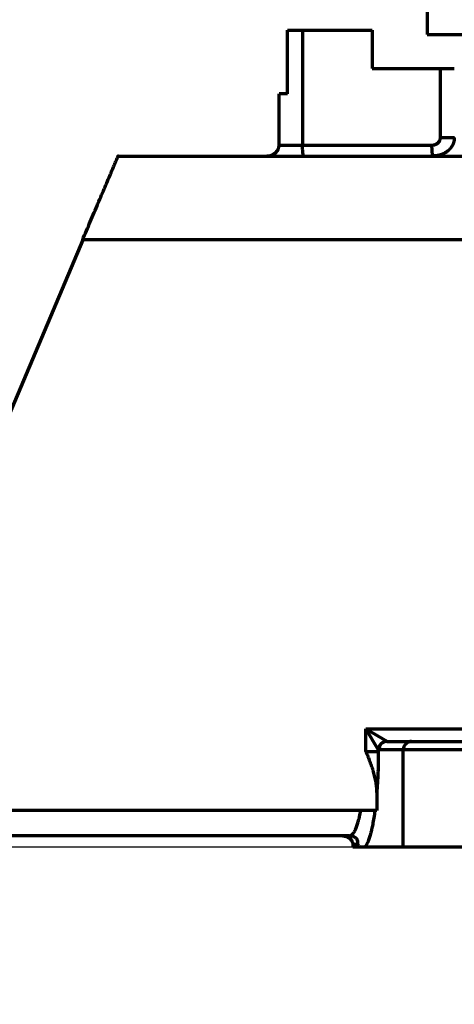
# Model space of a CAD drawing. Header units: millimetres. Extents: x -170 to 6906, y -2212 to 4257.
# Tile 236 of 256: x 4311 to 4413, y 1841 to 2073. Entities that reach past the tile are written whole.
import ezdxf

# ---------------------------------------------------------------- set-up
doc = ezdxf.new("R2010")
doc.units = ezdxf.units.MM
doc.layers.add('1', color=7, linetype='Continuous', true_color=0xffffff)
doc.styles.add('PC_TEXTSTYLE', font='ISOCP.SHX', dxfattribs={"width": 0.707, "bigfont": 'GBCBIG.SHX'})
doc.dimstyles.new('GB_DIMSTYLE', dxfattribs={"dimtxt": 50, "dimasz": 40, "dimexe": 1, "dimexo": 0, "dimgap": 1.5, "dimtad": 1, "dimdec": 1, "dimdsep": 46, "dimtxsty": 'PC_TEXTSTYLE', "dimcen": 0, "dimclrd": 256, "dimclrt": 3, "dimadec": 1, "dimazin": 2, "dimtp": 0.1, "dimtm": 0.1, "dimtfac": 0.71, "dimtdec": 1, "dimtmove": 0, "dimatfit": 3, "dimfxl": 1, "dimtfill": 1, "dimarcsym": 0})

# ---------------------------------------------------------------- blocks, each defined once
blk = doc.blocks.new('*D31')
at = {"color": 0, "lineweight": -2, "transparency": 16777216}
for p, q in [((4751.82, 2404.86), (2648.79, 2404.86)), ((4499.54, 1877.86), (2648.79, 1877.86))]:
    blk.add_line(p, q, dxfattribs=at)
at = {"lineweight": -2, "transparency": 16777216}
blk.add_line((2649.79, 2364.86), (2649.79, 1917.86), dxfattribs=at)
at = {"lineweight": 18, "transparency": 16777216}
for points in [[(2643.12, 2364.86), (2656.45, 2364.86), (2649.79, 2404.86)], [(2643.12, 1917.86), (2656.45, 1917.86), (2649.79, 1877.86)]]:
    blk.add_solid(points, dxfattribs=at)
at = {"layer": 'Defpoints', "color": 0, "lineweight": 18, "transparency": 16777216}
for p in [(4751.82, 2404.86), (2649.79, 1877.86), (4499.54, 1877.86)]:
    blk.add_point(p, dxfattribs=at)
at = {"color": 3, "lineweight": 18, "transparency": 16777216, "insert": (2623.28, 2141.36), "char_height": 50, "attachment_point": 5, "rotation": 90, "style": 'PC_TEXTSTYLE', "bg_fill": 3, "box_fill_scale": 1.1, "bg_fill_color": 256, "bg_fill_true_color": 13158600, "bg_fill_transparency": 0}
blk.add_mtext('527', dxfattribs=at)
blk = doc.blocks.new('*D35')
at = {"color": 0, "lineweight": -2, "transparency": 16777216}
for p, q in [((2903.58, 2536.83), (2903.58, 628.33)), ((4601.97, 1836.27), (4601.97, 628.33))]:
    blk.add_line(p, q, dxfattribs=at)
at = {"lineweight": -2, "transparency": 16777216}
blk.add_line((2943.58, 629.33), (4561.97, 629.33), dxfattribs=at)
at = {"lineweight": 18, "transparency": 16777216}
for points in [[(2943.58, 636), (2943.58, 622.66), (2903.58, 629.33)], [(4561.97, 636), (4561.97, 622.66), (4601.97, 629.33)]]:
    blk.add_solid(points, dxfattribs=at)
at = {"layer": 'Defpoints', "color": 0, "lineweight": 18, "transparency": 16777216}
for p in [(2903.58, 2536.83), (4601.97, 1836.27), (4601.97, 629.33)]:
    blk.add_point(p, dxfattribs=at)
at = {"color": 3, "lineweight": 18, "transparency": 16777216, "insert": (3752.78, 655.83), "char_height": 50, "attachment_point": 5, "style": 'PC_TEXTSTYLE', "bg_fill": 3, "box_fill_scale": 1.1, "bg_fill_color": 256, "bg_fill_true_color": 13158600, "bg_fill_transparency": 0}
blk.add_mtext('1698.4', dxfattribs=at)

msp = doc.modelspace()

# ---------------------------------------------------------------- linework, layer by layer
at = {"lineweight": 18}
for centre, radius, start, end in [((4755.3, 2404.86), 1852.47, 311.27438, 162.6537), ((4461.59, 2048.25), 775.69, 249.72699, 9.26252)]:
    msp.add_arc(centre, radius, start, end, dxfattribs=at)
at = {"layer": '1', "color": 0, "linetype": 'Continuous', "lineweight": 70}
for p, q in [((4406.82, 2075.86), (4406.82, 2069.86)), ((4373.82, 2070.86), (4377.35, 2070.86)), ((4373.82, 2055.86), (4373.82, 2070.86)), ((4377.35, 2070.86), (4393.82, 2070.86)), ((4377.35, 2070.86), (4377.35, 2043.74)), ((4393.82, 2070.86), (4393.82, 2061.86)), ((4406.82, 2069.86), (4795.45, 2069.86)), ((4393.82, 2061.86), (4409.91, 2061.86)), ((4409.91, 2061.86), (4413.2, 2061.86)), ((4409.91, 2045.46), (4409.91, 2061.86)), ((4373.82, 2055.86), (4371.82, 2055.86)), ((4371.82, 2043.74), (4371.82, 2055.86)), ((4371.82, 2043.74), (4377.35, 2043.74)), ((4377.35, 2043.74), (4407.92, 2043.74)), ((4333.79, 2041.16), (4437.25, 2041.16)), ((4325.42, 2021.38), (4274.26, 1900.5)), ((4437.25, 2021.38), (4325.42, 2021.38)), ((4392.29, 1900.5), (4392.29, 1905.86)), ((4395.25, 1900.92), (4392.29, 1905.86)), ((4392.29, 1905.86), (4439.79, 1905.86)), ((4392.29, 1905.86), (4397.23, 1902.9)), ((4397.35, 1902.86), (4403.12, 1902.86)), ((4403.12, 1902.86), (4418.38, 1902.86)), ((4392.29, 1900.5), (4395.25, 1900.5)), ((4395.25, 1900.92), (4395.25, 1900.5)), ((4401.15, 1900.86), (4395.37, 1900.86)), ((4417.85, 1900.86), (4401.15, 1900.86)), ((4401.15, 1877.86), (4401.15, 1900.86)), ((4394.86, 1890.61), (4394.86, 1886.53)), ((4394.86, 1886.53), (4307.26, 1886.53)), ((4388.48, 1880.54), (4265.82, 1880.54)), ((4389.21, 1878.55), (4390.42, 1878.55)), ((4390.86, 1877.86), (4389.22, 1877.86)), ((4401.15, 1877.86), (4392.05, 1877.86)), ((4417.85, 1877.86), (4401.15, 1877.86))]:
    msp.add_line(p, q, dxfattribs=at)
for centre, major_axis, ratio, start_param, end_param in [((4397.23, 1900.92), (1.41, 1.41), 0.977072, 0.796994, 2.344598), ((4397.35, 1900.86), (0, 2), 0.988262, 0, 1.570796), ((4403.12, 1900.86), (0, 2), 0.984583, 0, 1.570796)]:
    msp.add_ellipse(centre, major_axis=major_axis, ratio=ratio, start_param=start_param, end_param=end_param, dxfattribs=at)
for points, degree in [([(4407.92, 2043.74), (4408.74, 2043.74), (4409.91, 2044.75), (4409.91, 2045.46)], 2), ([(4397.23, 1902.9), (4397.27, 1902.87), (4397.31, 1902.86), (4397.35, 1902.86)], 3), ([(4395.37, 1900.86), (4395.33, 1900.86), (4395.29, 1900.88), (4395.25, 1900.92)], 3), ([(4389.21, 1878.55), (4389.22, 1878.32), (4389.22, 1878.09), (4389.22, 1877.86)], 3)]:
    msp.add_open_spline(points, degree=degree, dxfattribs=at)
for points, knots in [([(4413.2, 2045.46), (4413.2, 2045.45), (4413.2, 2045.43), (4413.2, 2045.4), (4413.2, 2045.37), (4413.2, 2045.34), (4413.19, 2045.31), (4413.19, 2045.28), (4413.19, 2045.25), (4413.19, 2045.22), (4413.19, 2045.19), (4413.18, 2045.16), (4413.18, 2045.13), (4413.18, 2045.09), (4413.18, 2045.06), (4413.17, 2045.03), (4413.17, 2045), (4413.16, 2044.97), (4413.16, 2044.93), (4413.16, 2044.9), (4413.15, 2044.87), (4413.14, 2044.84), (4413.14, 2044.8), (4413.13, 2044.77), (4413.13, 2044.74), (4413.12, 2044.7), (4413.11, 2044.67), (4413.1, 2044.63), (4413.1, 2044.6), (4413.09, 2044.56), (4413.08, 2044.53), (4413.07, 2044.5), (4413.06, 2044.46), (4413.05, 2044.42), (4413.04, 2044.39), (4413.03, 2044.35), (4413.02, 2044.32), (4413.01, 2044.28), (4413, 2044.25), (4412.98, 2044.21), (4412.97, 2044.17), (4412.96, 2044.14), (4412.94, 2044.1), (4412.93, 2044.06), (4412.91, 2044.03), (4412.9, 2043.99), (4412.88, 2043.95), (4412.87, 2043.92), (4412.85, 2043.88), (4412.83, 2043.84), (4412.81, 2043.8), (4412.8, 2043.77), (4412.78, 2043.73), (4412.76, 2043.69), (4412.74, 2043.65), (4412.72, 2043.62), (4412.7, 2043.58), (4412.68, 2043.54), (4412.65, 2043.5), (4412.63, 2043.46), (4412.61, 2043.43), (4412.58, 2043.39), (4412.56, 2043.35), (4412.53, 2043.31), (4412.51, 2043.27), (4412.48, 2043.23), (4412.45, 2043.2), (4412.43, 2043.16), (4412.4, 2043.12), (4412.37, 2043.08), (4412.34, 2043.04), (4412.31, 2043.01), (4412.28, 2042.97), (4412.25, 2042.93), (4412.22, 2042.89), (4412.18, 2042.85), (4412.15, 2042.82), (4412.12, 2042.78), (4412.08, 2042.74), (4412.05, 2042.71), (4412.01, 2042.67), (4411.97, 2042.63), (4411.93, 2042.59), (4411.9, 2042.56), (4411.86, 2042.52), (4411.82, 2042.49), (4411.78, 2042.45), (4411.74, 2042.41), (4411.7, 2042.38), (4411.65, 2042.34), (4411.61, 2042.31), (4411.57, 2042.27), (4411.52, 2042.24), (4411.48, 2042.21), (4411.43, 2042.17), (4411.39, 2042.14), (4411.34, 2042.1), (4411.29, 2042.07), (4411.24, 2042.04), (4411.19, 2042.01), (4411.14, 2041.98), (4411.09, 2041.95), (4411.04, 2041.91), (4410.99, 2041.88), (4410.94, 2041.85), (4410.89, 2041.82), (4410.83, 2041.8), (4410.78, 2041.77), (4410.72, 2041.74), (4410.67, 2041.71), (4410.61, 2041.68), (4410.55, 2041.66), (4410.5, 2041.63), (4410.44, 2041.61), (4410.38, 2041.58), (4410.32, 2041.56), (4410.26, 2041.54), (4410.2, 2041.51), (4410.14, 2041.49), (4410.08, 2041.47), (4410.02, 2041.45), (4409.96, 2041.43), (4409.9, 2041.41), (4409.83, 2041.39), (4409.77, 2041.37), (4409.71, 2041.35), (4409.64, 2041.34), (4409.58, 2041.32), (4409.51, 2041.3), (4409.45, 2041.29), (4409.38, 2041.28), (4409.31, 2041.26), (4409.25, 2041.25), (4409.18, 2041.24), (4409.12, 2041.23), (4409.05, 2041.22), (4408.98, 2041.21), (4408.91, 2041.2), (4408.85, 2041.19), (4408.78, 2041.18), (4408.71, 2041.18), (4408.64, 2041.17), (4408.57, 2041.17), (4408.5, 2041.17), (4408.44, 2041.16), (4408.37, 2041.16), (4408.3, 2041.16), (4408.25, 2041.16), (4408.23, 2041.16)], [0, 0, 0, 0, 0.003999, 0.008026, 0.01208, 0.016164, 0.020275, 0.024416, 0.028586, 0.032785, 0.037015, 0.041274, 0.045563, 0.049883, 0.054234, 0.058616, 0.06303, 0.067476, 0.071953, 0.076463, 0.081006, 0.085581, 0.09019, 0.094833, 0.09951, 0.104221, 0.108966, 0.113747, 0.118562, 0.123414, 0.128301, 0.133225, 0.138185, 0.143182, 0.148216, 0.153288, 0.158398, 0.163546, 0.168733, 0.173959, 0.179224, 0.184529, 0.189874, 0.195259, 0.200685, 0.206152, 0.211661, 0.217211, 0.222803, 0.228438, 0.234116, 0.239836, 0.245601, 0.251408, 0.25726, 0.263157, 0.269098, 0.275084, 0.281116, 0.287194, 0.293317, 0.299487, 0.305703, 0.311966, 0.318277, 0.324634, 0.33104, 0.337493, 0.343995, 0.350545, 0.357144, 0.363791, 0.370488, 0.377234, 0.38403, 0.390875, 0.397769, 0.404714, 0.411709, 0.418754, 0.425849, 0.432995, 0.44019, 0.447437, 0.454734, 0.462081, 0.469479, 0.476927, 0.484425, 0.491974, 0.499573, 0.507222, 0.514921, 0.52267, 0.530468, 0.538316, 0.546213, 0.554159, 0.562153, 0.570196, 0.578287, 0.586425, 0.594611, 0.602843, 0.611121, 0.619446, 0.627815, 0.63623, 0.644689, 0.653191, 0.661737, 0.670325, 0.678954, 0.687625, 0.696335, 0.705086, 0.713875, 0.722702, 0.731565, 0.740466, 0.749401, 0.75837, 0.767373, 0.776409, 0.785475, 0.794572, 0.803698, 0.812853, 0.822034, 0.831242, 0.840474, 0.849729, 0.859007, 0.868307, 0.877626, 0.886963, 0.896319, 0.90569, 0.915076, 0.924476, 0.933888, 0.943311, 0.952743, 0.962184, 0.971631, 0.981084, 0.99054, 1, 1, 1, 1]), ([(4392.29, 1900.5), (4392.29, 1900.49), (4392.29, 1900.48), (4392.3, 1900.47), (4392.3, 1900.47), (4392.31, 1900.45), (4392.32, 1900.41), (4392.36, 1900.32), (4392.43, 1900.15), (4392.57, 1899.8), (4392.7, 1899.51), (4392.93, 1898.91), (4393.09, 1898.51), (4393.39, 1897.7), (4393.53, 1897.3), (4393.74, 1896.69), (4393.84, 1896.38), (4393.93, 1896.08), (4394, 1895.87), (4394.03, 1895.77), (4394.18, 1895.25), (4394.28, 1894.84), (4394.48, 1894.01), (4394.56, 1893.59), (4394.71, 1892.75), (4394.76, 1892.33), (4394.82, 1891.69), (4394.84, 1891.47), (4394.86, 1891.04), (4394.86, 1890.83), (4394.86, 1890.61)], [0, 0, 0, 0, 0.001953, 0.001953, 0.003906, 0.003906, 0.007812, 0.015625, 0.03125, 0.0625, 0.125, 0.125, 0.25, 0.25, 0.375, 0.375, 0.4375, 0.46875, 0.46875, 0.5, 0.5, 0.625, 0.625, 0.75, 0.75, 0.875, 0.875, 0.9375, 0.9375, 1, 1, 1, 1]), ([(4395.25, 1900.5), (4395.25, 1900.06), (4395.25, 1899.63), (4395.24, 1898.77), (4395.23, 1897.92), (4395.2, 1896.65), (4395.15, 1895.4), (4395.12, 1894.58), (4395.09, 1893.96), (4395.08, 1893.76), (4395.06, 1893.45), (4395.05, 1893.35), (4395.04, 1893.15), (4395.01, 1892.64), (4394.98, 1892.15), (4394.92, 1891.37), (4394.89, 1890.99), (4394.86, 1890.61)], [0, 0, 0, 0, 0.125, 0.125, 0.25, 0.375, 0.5, 0.625, 0.625, 0.6875, 0.6875, 0.71875, 0.71875, 0.75, 0.875, 0.875, 1, 1, 1, 1]), ([(4388.48, 1880.54), (4388.59, 1880.54), (4388.7, 1880.58), (4388.93, 1880.7), (4389.05, 1880.79), (4389.28, 1881.04), (4389.39, 1881.2), (4389.56, 1881.48), (4389.62, 1881.58), (4389.69, 1881.72), (4389.71, 1881.75), (4389.74, 1881.8), (4389.75, 1881.83), (4389.79, 1881.92), (4389.82, 1881.98), (4389.96, 1882.29), (4390.08, 1882.57), (4390.3, 1883.2), (4390.41, 1883.54), (4390.57, 1884.1), (4390.62, 1884.29), (4390.7, 1884.6), (4390.74, 1884.75), (4390.78, 1884.91), (4390.8, 1885.02), (4390.82, 1885.08), (4390.93, 1885.57), (4391.03, 1886.04), (4391.13, 1886.53)], [0, 0, 0, 0, 0.125, 0.125, 0.25, 0.25, 0.375, 0.375, 0.4375, 0.4375, 0.453125, 0.453125, 0.46875, 0.46875, 0.5, 0.5, 0.625, 0.625, 0.75, 0.75, 0.8125, 0.8125, 0.84375, 0.859375, 0.859375, 0.875, 0.875, 1, 1, 1, 1]), ([(4394.43, 1886.53), (4394.35, 1885.93), (4394.27, 1885.36), (4394.1, 1884.28), (4394.01, 1883.77), (4393.87, 1883.04), (4393.82, 1882.81), (4393.76, 1882.52), (4393.75, 1882.46), (4393.73, 1882.35), (4393.69, 1882.18), (4393.65, 1882.02), (4393.53, 1881.49), (4393.43, 1881.1), (4393.23, 1880.37), (4393.12, 1880.04), (4392.96, 1879.59), (4392.91, 1879.44), (4392.83, 1879.24), (4392.79, 1879.14), (4392.75, 1879.05), (4392.72, 1878.98), (4392.71, 1878.95), (4392.59, 1878.68), (4392.48, 1878.47), (4392.26, 1878.12), (4392.16, 1877.98), (4392.05, 1877.86)], [0, 0, 0, 0, 0.125, 0.125, 0.25, 0.25, 0.3125, 0.3125, 0.328125, 0.328125, 0.34375, 0.375, 0.375, 0.5, 0.5, 0.625, 0.625, 0.6875, 0.6875, 0.71875, 0.734375, 0.734375, 0.75, 0.75, 0.875, 0.875, 1, 1, 1, 1]), ([(4386.78, 1880.54), (4386.93, 1880.54), (4387.08, 1880.53), (4387.37, 1880.49), (4387.51, 1880.45), (4387.68, 1880.4), (4387.72, 1880.38), (4387.79, 1880.36), (4387.82, 1880.34), (4387.92, 1880.3), (4388.05, 1880.24), (4388.17, 1880.17), (4388.27, 1880.11), (4388.3, 1880.09), (4388.35, 1880.05), (4388.38, 1880.03), (4388.47, 1879.97), (4388.58, 1879.88), (4388.68, 1879.78), (4388.77, 1879.67), (4388.82, 1879.62), (4388.88, 1879.53), (4388.91, 1879.49), (4388.94, 1879.44), (4388.96, 1879.41), (4388.97, 1879.4), (4389.01, 1879.32), (4389.04, 1879.25), (4389.1, 1879.12), (4389.13, 1879.05), (4389.16, 1878.95), (4389.16, 1878.91), (4389.18, 1878.86), (4389.18, 1878.84), (4389.19, 1878.81), (4389.19, 1878.79), (4389.2, 1878.7), (4389.21, 1878.62), (4389.21, 1878.55)], [0, 0, 0, 0, 0.125, 0.125, 0.25, 0.25, 0.28125, 0.28125, 0.3125, 0.3125, 0.375, 0.4375, 0.4375, 0.46875, 0.46875, 0.5, 0.5, 0.5625, 0.625, 0.625, 0.6875, 0.6875, 0.71875, 0.734375, 0.734375, 0.75, 0.75, 0.8125, 0.8125, 0.875, 0.875, 0.90625, 0.90625, 0.921875, 0.921875, 0.9375, 0.9375, 1, 1, 1, 1]), ([(4388.53, 1880.48), (4388.86, 1880.47), (4389.51, 1880.41), (4390.1, 1879.93), (4390.21, 1879.73), (4390.18, 1879.79), (4390.18, 1879.79)], [0, 0, 0, 0, 0.270885, 0.63909, 0.993801, 1, 1, 1, 1]), ([(4390.42, 1878.55), (4390.42, 1878.55), (4390.42, 1878.56), (4390.42, 1878.57), (4390.42, 1878.58), (4390.42, 1878.59), (4390.43, 1878.62), (4390.44, 1878.69), (4390.44, 1878.75), (4390.45, 1878.87), (4390.45, 1878.95), (4390.43, 1879.17), (4390.4, 1879.32), (4390.34, 1879.49), (4390.32, 1879.52), (4390.29, 1879.58), (4390.25, 1879.67), (4390.2, 1879.75), (4390.17, 1879.8)], [0, 0, 0, 0, 0.010611, 0.010611, 0.021222, 0.021222, 0.042445, 0.08489, 0.169779, 0.169779, 0.339559, 0.339559, 0.679118, 0.679118, 0.764007, 0.764007, 0.848897, 1, 1, 1, 1]), ([(4390.86, 1877.86), (4390.79, 1877.94), (4390.71, 1878.04), (4390.56, 1878.27), (4390.49, 1878.4), (4390.42, 1878.55)], [0, 0, 0, 0, 0.5, 0.5, 1, 1, 1, 1]), ([(4392.05, 1877.86), (4392, 1877.86), (4391.89, 1877.86), (4391.74, 1877.86), (4391.58, 1877.86), (4391.43, 1877.86), (4391.28, 1877.86), (4391.19, 1877.86), (4391.1, 1877.86), (4391, 1877.86), (4390.91, 1877.86), (4390.86, 1877.86)], [0, 0, 0, 0, 0.125, 0.25, 0.375, 0.5, 0.625, 0.75, 0.75, 0.875, 1, 1, 1, 1])]:
    msp.add_open_spline(points, degree=3, knots=knots, dxfattribs=at)
for points, weights, degree in [([(4413.2, 2045.46), (4412.84, 2045.46), (4409.91, 2045.46)], [1, 0.712581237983, 1], 2), ([(4368.82, 2041.16), (4370.58, 2041.16), (4371.82, 2042.23), (4371.82, 2043.74)], [1, 0.804737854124, 0.804737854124, 1], 3), ([(4377.66, 2041.16), (4377.48, 2041.16), (4377.35, 2042.23), (4377.35, 2043.74)], [1, 0.804737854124, 0.804737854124, 1], 3), ([(4408.23, 2041.16), (4408.02, 2041.16), (4407.92, 2042.45), (4407.92, 2043.74)], [0.5, 0.5, 0.666666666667, 1], 3), ([(4325.42, 2021.38), (4330.33, 2032.97), (4333.79, 2041.16), (4333.79, 2041.16)], [1, 0.804737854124, 0.804737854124, 1], 3)]:
    msp.add_rational_spline(points, weights, degree=degree, dxfattribs=at)

# ---------------------------------------------------------------- next in the draw order: dimensions: what is measured, and where the dimension line sits
at = {"lineweight": 18}
dim = msp.add_linear_dim(base=(2649.79, 1877.86), p1=(4751.82, 2404.86), p2=(4499.54, 1877.86), angle=90, text='527', dimstyle='GB_DIMSTYLE', dxfattribs=at)
dim.commit()
dim.dimension.update_dxf_attribs({"geometry": '*D31', "text_midpoint": (2623.28, 2141.36)})

# ---------------------------------------------------------------- next in the draw order: dimensions: what is measured, and where the dimension line sits
dim = msp.add_linear_dim(base=(4601.97, 629.33), p1=(2903.58, 2536.83), p2=(4601.97, 1836.27), dimstyle='GB_DIMSTYLE', dxfattribs=at)
dim.commit()
dim.dimension.update_dxf_attribs({"geometry": '*D35', "text_midpoint": (3752.78, 655.83)})

doc.saveas('drawing.dxf')
